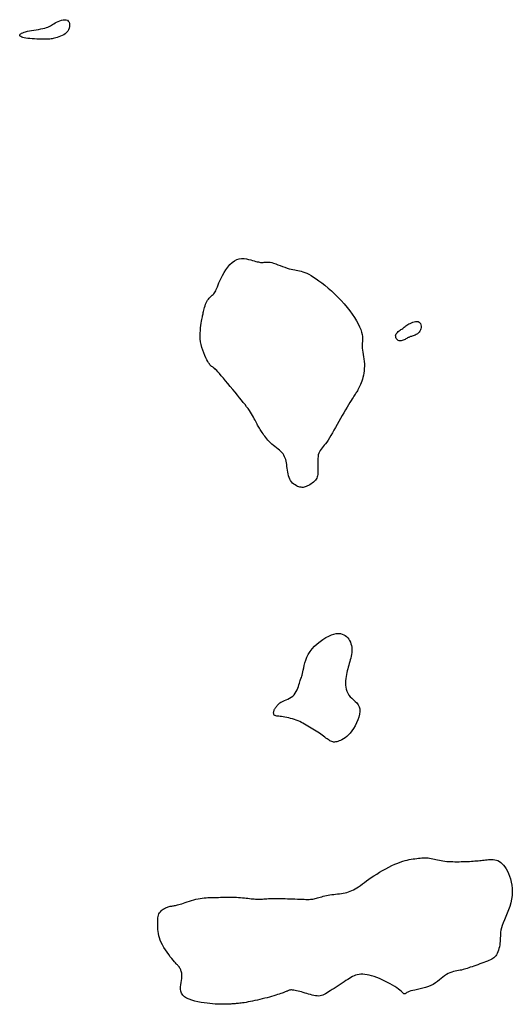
# Model space of a CAD drawing. Header units: millimetres. Extents: x 32690613 to 32693367, y 5343692 to 5344708.
# Tile 225 of 256: x 32692738 to 32692755, y 5343724 to 5343759. Entities that reach past the tile are written whole.
import ezdxf

# ---------------------------------------------------------------- set-up
doc = ezdxf.new("R2010")
doc.units = ezdxf.units.MM
doc.header["$LTSCALE"] = 20
doc.layers.add('02-DGM_HL_493.00', color=102, linetype='Continuous')

msp = doc.modelspace()

# ---------------------------------------------------------------- linework, layer by layer
at = {"layer": '02-DGM_HL_493.00', "elevation": 493, "flags": 128}
for points in [[(32692739.245, 5343758.488), (32692739.279, 5343758.46), (32692739.304, 5343758.421), (32692739.32, 5343758.374), (32692739.326, 5343758.321), (32692739.324, 5343758.264), (32692739.312, 5343758.207), (32692739.291, 5343758.151), (32692739.26, 5343758.1), (32692739.22, 5343758.054), (32692739.172, 5343758.014), (32692739.119, 5343757.98), (32692739.062, 5343757.951), (32692739.003, 5343757.926), (32692738.945, 5343757.905), (32692738.889, 5343757.888), (32692738.837, 5343757.873), (32692738.791, 5343757.86), (32692738.75, 5343757.85), (32692738.711, 5343757.841), (32692738.672, 5343757.834), (32692738.631, 5343757.829), (32692738.587, 5343757.826), (32692738.536, 5343757.823), (32692738.479, 5343757.822), (32692738.411, 5343757.821), (32692738.337, 5343757.822), (32692738.257, 5343757.823), (32692738.174, 5343757.826), (32692738.09, 5343757.83), (32692738.008, 5343757.836), (32692737.929, 5343757.843), (32692737.856, 5343757.851), (32692737.791, 5343757.861), (32692737.735, 5343757.872), (32692737.686, 5343757.884), (32692737.647, 5343757.898), (32692737.615, 5343757.913), (32692737.593, 5343757.928), (32692737.579, 5343757.945), (32692737.574, 5343757.962), (32692737.577, 5343757.979), (32692737.59, 5343757.997), (32692737.611, 5343758.015), (32692737.641, 5343758.033), (32692737.679, 5343758.05), (32692737.726, 5343758.067), (32692737.781, 5343758.084), (32692737.845, 5343758.099), (32692737.916, 5343758.114), (32692737.992, 5343758.128), (32692738.073, 5343758.141), (32692738.155, 5343758.155), (32692738.237, 5343758.169), (32692738.315, 5343758.183), (32692738.389, 5343758.198), (32692738.455, 5343758.214), (32692738.512, 5343758.232), (32692738.562, 5343758.251), (32692738.607, 5343758.271), (32692738.648, 5343758.293), (32692738.687, 5343758.316), (32692738.727, 5343758.34), (32692738.769, 5343758.366), (32692738.815, 5343758.392), (32692738.867, 5343758.419), (32692738.923, 5343758.446), (32692738.981, 5343758.469), (32692739.04, 5343758.489), (32692739.098, 5343758.502), (32692739.153, 5343758.508), (32692739.202, 5343758.504)], [(32692746.372, 5343743.64), (32692746.325, 5343743.685), (32692746.282, 5343743.732), (32692746.242, 5343743.779), (32692746.205, 5343743.826), (32692746.171, 5343743.873), (32692746.139, 5343743.918), (32692746.11, 5343743.962), (32692746.082, 5343744.004), (32692746.056, 5343744.043), (32692746.032, 5343744.081), (32692746.009, 5343744.117), (32692745.986, 5343744.153), (32692745.964, 5343744.189), (32692745.943, 5343744.226), (32692745.922, 5343744.264), (32692745.9, 5343744.304), (32692745.878, 5343744.347), (32692745.855, 5343744.393), (32692745.831, 5343744.441), (32692745.805, 5343744.492), (32692745.776, 5343744.545), (32692745.745, 5343744.601), (32692745.711, 5343744.659), (32692745.673, 5343744.718), (32692745.631, 5343744.781), (32692745.585, 5343744.845), (32692745.534, 5343744.913), (32692745.479, 5343744.985), (32692745.419, 5343745.061), (32692745.354, 5343745.142), (32692745.285, 5343745.228), (32692745.21, 5343745.32), (32692745.13, 5343745.418), (32692745.047, 5343745.52), (32692744.962, 5343745.624), (32692744.878, 5343745.726), (32692744.796, 5343745.825), (32692744.719, 5343745.918), (32692744.647, 5343746.002), (32692744.583, 5343746.075), (32692744.529, 5343746.135), (32692744.484, 5343746.182), (32692744.446, 5343746.22), (32692744.415, 5343746.249), (32692744.389, 5343746.27), (32692744.368, 5343746.287), (32692744.349, 5343746.299), (32692744.332, 5343746.309), (32692744.317, 5343746.319), (32692744.301, 5343746.33), (32692744.285, 5343746.344), (32692744.268, 5343746.361), (32692744.249, 5343746.384), (32692744.227, 5343746.415), (32692744.202, 5343746.454), (32692744.174, 5343746.503), (32692744.141, 5343746.564), (32692744.105, 5343746.635), (32692744.068, 5343746.715), (32692744.032, 5343746.803), (32692743.997, 5343746.896), (32692743.966, 5343746.994), (32692743.94, 5343747.095), (32692743.921, 5343747.197), (32692743.909, 5343747.3), (32692743.905, 5343747.401), (32692743.906, 5343747.5), (32692743.912, 5343747.595), (32692743.922, 5343747.685), (32692743.933, 5343747.769), (32692743.945, 5343747.846), (32692743.957, 5343747.914), (32692743.967, 5343747.972), (32692743.976, 5343748.022), (32692743.983, 5343748.066), (32692743.991, 5343748.105), (32692743.998, 5343748.142), (32692744.005, 5343748.179), (32692744.013, 5343748.217), (32692744.022, 5343748.257), (32692744.033, 5343748.303), (32692744.045, 5343748.352), (32692744.059, 5343748.403), (32692744.075, 5343748.456), (32692744.093, 5343748.509), (32692744.114, 5343748.561), (32692744.138, 5343748.61), (32692744.164, 5343748.655), (32692744.194, 5343748.695), (32692744.225, 5343748.731), (32692744.259, 5343748.764), (32692744.292, 5343748.795), (32692744.325, 5343748.825), (32692744.357, 5343748.854), (32692744.386, 5343748.883), (32692744.411, 5343748.914), (32692744.433, 5343748.948), (32692744.452, 5343748.985), (32692744.47, 5343749.027), (32692744.489, 5343749.074), (32692744.509, 5343749.128), (32692744.532, 5343749.189), (32692744.56, 5343749.259), (32692744.595, 5343749.339), (32692744.637, 5343749.428), (32692744.687, 5343749.525), (32692744.743, 5343749.625), (32692744.805, 5343749.724), (32692744.873, 5343749.819), (32692744.946, 5343749.906), (32692745.023, 5343749.98), (32692745.104, 5343750.04), (32692745.188, 5343750.08), (32692745.273, 5343750.105), (32692745.359, 5343750.115), (32692745.444, 5343750.114), (32692745.527, 5343750.104), (32692745.605, 5343750.089), (32692745.679, 5343750.07), (32692745.746, 5343750.051), (32692745.805, 5343750.034), (32692745.858, 5343750.019), (32692745.904, 5343750.006), (32692745.946, 5343749.996), (32692745.984, 5343749.988), (32692746.018, 5343749.983), (32692746.051, 5343749.981), (32692746.082, 5343749.981), (32692746.113, 5343749.983), (32692746.146, 5343749.987), (32692746.18, 5343749.991), (32692746.217, 5343749.994), (32692746.258, 5343749.995), (32692746.304, 5343749.992), (32692746.357, 5343749.985), (32692746.416, 5343749.973), (32692746.483, 5343749.954), (32692746.556, 5343749.93), (32692746.634, 5343749.902), (32692746.714, 5343749.871), (32692746.796, 5343749.841), (32692746.877, 5343749.811), (32692746.955, 5343749.784), (32692747.029, 5343749.76), (32692747.097, 5343749.742), (32692747.161, 5343749.728), (32692747.221, 5343749.717), (32692747.279, 5343749.708), (32692747.335, 5343749.698), (32692747.392, 5343749.687), (32692747.451, 5343749.673), (32692747.513, 5343749.654), (32692747.578, 5343749.63), (32692747.648, 5343749.6), (32692747.722, 5343749.563), (32692747.802, 5343749.52), (32692747.887, 5343749.468), (32692747.977, 5343749.408), (32692748.072, 5343749.34), (32692748.174, 5343749.263), (32692748.282, 5343749.177), (32692748.394, 5343749.082), (32692748.509, 5343748.98), (32692748.625, 5343748.871), (32692748.74, 5343748.758), (32692748.852, 5343748.642), (32692748.961, 5343748.522), (32692749.063, 5343748.401), (32692749.157, 5343748.28), (32692749.244, 5343748.16), (32692749.322, 5343748.042), (32692749.39, 5343747.928), (32692749.45, 5343747.818), (32692749.5, 5343747.715), (32692749.54, 5343747.619), (32692749.569, 5343747.531), (32692749.588, 5343747.454), (32692749.598, 5343747.384), (32692749.602, 5343747.321), (32692749.601, 5343747.262), (32692749.597, 5343747.205), (32692749.592, 5343747.149), (32692749.589, 5343747.092), (32692749.589, 5343747.032), (32692749.594, 5343746.967), (32692749.603, 5343746.898), (32692749.614, 5343746.825), (32692749.628, 5343746.748), (32692749.641, 5343746.67), (32692749.653, 5343746.589), (32692749.663, 5343746.506), (32692749.668, 5343746.423), (32692749.669, 5343746.34), (32692749.665, 5343746.257), (32692749.657, 5343746.176), (32692749.645, 5343746.096), (32692749.631, 5343746.019), (32692749.614, 5343745.944), (32692749.595, 5343745.874), (32692749.574, 5343745.808), (32692749.553, 5343745.747), (32692749.531, 5343745.691), (32692749.508, 5343745.64), (32692749.486, 5343745.593), (32692749.464, 5343745.549), (32692749.442, 5343745.51), (32692749.421, 5343745.473), (32692749.401, 5343745.44), (32692749.382, 5343745.409), (32692749.363, 5343745.379), (32692749.343, 5343745.348), (32692749.322, 5343745.315), (32692749.298, 5343745.278), (32692749.271, 5343745.236), (32692749.239, 5343745.185), (32692749.202, 5343745.126), (32692749.159, 5343745.057), (32692749.111, 5343744.979), (32692749.058, 5343744.892), (32692749.002, 5343744.8), (32692748.944, 5343744.702), (32692748.884, 5343744.6), (32692748.824, 5343744.497), (32692748.765, 5343744.392), (32692748.708, 5343744.288), (32692748.652, 5343744.186), (32692748.597, 5343744.086), (32692748.545, 5343743.991), (32692748.493, 5343743.9), (32692748.444, 5343743.816), (32692748.396, 5343743.739), (32692748.349, 5343743.67), (32692748.303, 5343743.61), (32692748.26, 5343743.557), (32692748.219, 5343743.51), (32692748.181, 5343743.466), (32692748.146, 5343743.423), (32692748.115, 5343743.379), (32692748.089, 5343743.332), (32692748.067, 5343743.281), (32692748.051, 5343743.222), (32692748.04, 5343743.159), (32692748.033, 5343743.091), (32692748.029, 5343743.021), (32692748.028, 5343742.949), (32692748.028, 5343742.879), (32692748.03, 5343742.81), (32692748.033, 5343742.746), (32692748.035, 5343742.686), (32692748.036, 5343742.63), (32692748.036, 5343742.579), (32692748.032, 5343742.532), (32692748.026, 5343742.488), (32692748.015, 5343742.446), (32692747.999, 5343742.406), (32692747.978, 5343742.368), (32692747.95, 5343742.331), (32692747.917, 5343742.296), (32692747.88, 5343742.262), (32692747.839, 5343742.23), (32692747.797, 5343742.2), (32692747.753, 5343742.173), (32692747.71, 5343742.149), (32692747.668, 5343742.128), (32692747.628, 5343742.11), (32692747.59, 5343742.096), (32692747.553, 5343742.086), (32692747.517, 5343742.079), (32692747.481, 5343742.077), (32692747.444, 5343742.08), (32692747.406, 5343742.086), (32692747.366, 5343742.098), (32692747.324, 5343742.115), (32692747.28, 5343742.136), (32692747.236, 5343742.162), (32692747.192, 5343742.194), (32692747.15, 5343742.23), (32692747.112, 5343742.272), (32692747.077, 5343742.319), (32692747.047, 5343742.37), (32692747.022, 5343742.427), (32692747.003, 5343742.488), (32692746.988, 5343742.552), (32692746.976, 5343742.618), (32692746.967, 5343742.685), (32692746.959, 5343742.752), (32692746.951, 5343742.817), (32692746.943, 5343742.881), (32692746.934, 5343742.942), (32692746.922, 5343742.999), (32692746.908, 5343743.054), (32692746.891, 5343743.107), (32692746.869, 5343743.157), (32692746.844, 5343743.205), (32692746.813, 5343743.252), (32692746.777, 5343743.297), (32692746.735, 5343743.341), (32692746.688, 5343743.384), (32692746.637, 5343743.426), (32692746.584, 5343743.468), (32692746.529, 5343743.51), (32692746.475, 5343743.552), (32692746.422, 5343743.595)], [(32692751.226, 5343747.819), (32692751.269, 5343747.841), (32692751.316, 5343747.862), (32692751.365, 5343747.881), (32692751.414, 5343747.895), (32692751.462, 5343747.905), (32692751.508, 5343747.908), (32692751.549, 5343747.903), (32692751.585, 5343747.888), (32692751.613, 5343747.864), (32692751.634, 5343747.83), (32692751.648, 5343747.791), (32692751.655, 5343747.746), (32692751.655, 5343747.699), (32692751.649, 5343747.652), (32692751.635, 5343747.607), (32692751.616, 5343747.565), (32692751.59, 5343747.529), (32692751.559, 5343747.498), (32692751.525, 5343747.472), (32692751.488, 5343747.449), (32692751.451, 5343747.431), (32692751.413, 5343747.416), (32692751.377, 5343747.403), (32692751.345, 5343747.392), (32692751.316, 5343747.382), (32692751.29, 5343747.374), (32692751.267, 5343747.365), (32692751.245, 5343747.357), (32692751.224, 5343747.348), (32692751.202, 5343747.338), (32692751.179, 5343747.326), (32692751.153, 5343747.313), (32692751.124, 5343747.297), (32692751.093, 5343747.279), (32692751.059, 5343747.262), (32692751.025, 5343747.246), (32692750.99, 5343747.234), (32692750.955, 5343747.225), (32692750.92, 5343747.222), (32692750.888, 5343747.226), (32692750.857, 5343747.237), (32692750.83, 5343747.256), (32692750.806, 5343747.28), (32692750.787, 5343747.309), (32692750.773, 5343747.34), (32692750.765, 5343747.373), (32692750.763, 5343747.407), (32692750.768, 5343747.439), (32692750.781, 5343747.47), (32692750.801, 5343747.498), (32692750.825, 5343747.525), (32692750.854, 5343747.55), (32692750.886, 5343747.574), (32692750.918, 5343747.598), (32692750.951, 5343747.62), (32692750.983, 5343747.642), (32692751.012, 5343747.664), (32692751.04, 5343747.686), (32692751.067, 5343747.708), (32692751.094, 5343747.73), (32692751.123, 5343747.752), (32692751.153, 5343747.774), (32692751.188, 5343747.796)], [(32692749.227, 5343733.521), (32692749.168, 5343733.447), (32692749.108, 5343733.382), (32692749.049, 5343733.328), (32692748.991, 5343733.283), (32692748.935, 5343733.245), (32692748.881, 5343733.215), (32692748.83, 5343733.19), (32692748.782, 5343733.17), (32692748.738, 5343733.155), (32692748.697, 5343733.144), (32692748.658, 5343733.136), (32692748.622, 5343733.133), (32692748.588, 5343733.133), (32692748.555, 5343733.138), (32692748.523, 5343733.147), (32692748.491, 5343733.159), (32692748.459, 5343733.175), (32692748.426, 5343733.195), (32692748.392, 5343733.218), (32692748.357, 5343733.244), (32692748.32, 5343733.273), (32692748.28, 5343733.303), (32692748.237, 5343733.336), (32692748.191, 5343733.37), (32692748.14, 5343733.405), (32692748.087, 5343733.441), (32692748.031, 5343733.477), (32692747.973, 5343733.514), (32692747.914, 5343733.551), (32692747.855, 5343733.588), (32692747.796, 5343733.625), (32692747.737, 5343733.66), (32692747.68, 5343733.695), (32692747.624, 5343733.729), (32692747.569, 5343733.761), (32692747.513, 5343733.792), (32692747.457, 5343733.822), (32692747.399, 5343733.85), (32692747.339, 5343733.877), (32692747.277, 5343733.901), (32692747.213, 5343733.924), (32692747.146, 5343733.944), (32692747.078, 5343733.963), (32692747.011, 5343733.98), (32692746.944, 5343733.994), (32692746.88, 5343734.007), (32692746.82, 5343734.017), (32692746.764, 5343734.026), (32692746.713, 5343734.032), (32692746.668, 5343734.037), (32692746.628, 5343734.041), (32692746.593, 5343734.046), (32692746.563, 5343734.052), (32692746.539, 5343734.059), (32692746.519, 5343734.069), (32692746.503, 5343734.082), (32692746.492, 5343734.099), (32692746.485, 5343734.119), (32692746.482, 5343734.142), (32692746.482, 5343734.167), (32692746.485, 5343734.192), (32692746.49, 5343734.217), (32692746.497, 5343734.241), (32692746.506, 5343734.264), (32692746.515, 5343734.285), (32692746.526, 5343734.303), (32692746.537, 5343734.32), (32692746.549, 5343734.336), (32692746.561, 5343734.351), (32692746.573, 5343734.366), (32692746.585, 5343734.381), (32692746.597, 5343734.397), (32692746.609, 5343734.413), (32692746.621, 5343734.431), (32692746.636, 5343734.449), (32692746.653, 5343734.468), (32692746.674, 5343734.488), (32692746.7, 5343734.508), (32692746.731, 5343734.529), (32692746.77, 5343734.55), (32692746.816, 5343734.571), (32692746.868, 5343734.593), (32692746.924, 5343734.617), (32692746.983, 5343734.644), (32692747.042, 5343734.674), (32692747.099, 5343734.708), (32692747.153, 5343734.748), (32692747.201, 5343734.793), (32692747.242, 5343734.845), (32692747.277, 5343734.902), (32692747.307, 5343734.962), (32692747.332, 5343735.023), (32692747.353, 5343735.085), (32692747.371, 5343735.144), (32692747.386, 5343735.2), (32692747.401, 5343735.25), (32692747.415, 5343735.294), (32692747.429, 5343735.333), (32692747.442, 5343735.369), (32692747.456, 5343735.405), (32692747.469, 5343735.443), (32692747.482, 5343735.486), (32692747.495, 5343735.535), (32692747.508, 5343735.593), (32692747.522, 5343735.661), (32692747.537, 5343735.739), (32692747.556, 5343735.824), (32692747.58, 5343735.916), (32692747.61, 5343736.012), (32692747.649, 5343736.111), (32692747.699, 5343736.211), (32692747.76, 5343736.309), (32692747.834, 5343736.406), (32692747.919, 5343736.499), (32692748.012, 5343736.586), (32692748.111, 5343736.667), (32692748.213, 5343736.74), (32692748.315, 5343736.804), (32692748.416, 5343736.857), (32692748.511, 5343736.899), (32692748.6, 5343736.927), (32692748.682, 5343736.943), (32692748.757, 5343736.948), (32692748.826, 5343736.942), (32692748.888, 5343736.927), (32692748.945, 5343736.904), (32692748.996, 5343736.873), (32692749.042, 5343736.836), (32692749.083, 5343736.793), (32692749.118, 5343736.746), (32692749.149, 5343736.695), (32692749.175, 5343736.64), (32692749.195, 5343736.582), (32692749.211, 5343736.522), (32692749.221, 5343736.461), (32692749.226, 5343736.398), (32692749.226, 5343736.336), (32692749.221, 5343736.273), (32692749.213, 5343736.21), (32692749.201, 5343736.147), (32692749.187, 5343736.084), (32692749.17, 5343736.021), (32692749.153, 5343735.958), (32692749.134, 5343735.895), (32692749.116, 5343735.831), (32692749.098, 5343735.768), (32692749.081, 5343735.703), (32692749.064, 5343735.638), (32692749.05, 5343735.572), (32692749.036, 5343735.504), (32692749.025, 5343735.434), (32692749.016, 5343735.362), (32692749.01, 5343735.287), (32692749.008, 5343735.212), (32692749.01, 5343735.135), (32692749.018, 5343735.059), (32692749.032, 5343734.985), (32692749.053, 5343734.914), (32692749.083, 5343734.846), (32692749.122, 5343734.782), (32692749.171, 5343734.724), (32692749.226, 5343734.669), (32692749.285, 5343734.615), (32692749.343, 5343734.561), (32692749.397, 5343734.505), (32692749.444, 5343734.443), (32692749.481, 5343734.374), (32692749.503, 5343734.297), (32692749.508, 5343734.209), (32692749.497, 5343734.112), (32692749.473, 5343734.011), (32692749.438, 5343733.907), (32692749.393, 5343733.803), (32692749.342, 5343733.702), (32692749.286, 5343733.607)], [(32692754.302, 5343725.66), (32692754.275, 5343725.62), (32692754.245, 5343725.585), (32692754.212, 5343725.555), (32692754.175, 5343725.528), (32692754.134, 5343725.504), (32692754.089, 5343725.482), (32692754.039, 5343725.459), (32692753.983, 5343725.437), (32692753.921, 5343725.413), (32692753.856, 5343725.388), (32692753.787, 5343725.363), (32692753.716, 5343725.337), (32692753.645, 5343725.311), (32692753.574, 5343725.286), (32692753.507, 5343725.261), (32692753.443, 5343725.239), (32692753.383, 5343725.218), (32692753.328, 5343725.198), (32692753.276, 5343725.181), (32692753.226, 5343725.164), (32692753.177, 5343725.15), (32692753.128, 5343725.136), (32692753.078, 5343725.124), (32692753.026, 5343725.113), (32692752.971, 5343725.102), (32692752.913, 5343725.092), (32692752.853, 5343725.08), (32692752.792, 5343725.066), (32692752.73, 5343725.049), (32692752.668, 5343725.027), (32692752.606, 5343725), (32692752.544, 5343724.966), (32692752.483, 5343724.925), (32692752.423, 5343724.878), (32692752.361, 5343724.827), (32692752.298, 5343724.774), (32692752.231, 5343724.72), (32692752.16, 5343724.668), (32692752.084, 5343724.619), (32692752.001, 5343724.576), (32692751.911, 5343724.539), (32692751.816, 5343724.507), (32692751.719, 5343724.481), (32692751.622, 5343724.459), (32692751.529, 5343724.439), (32692751.441, 5343724.421), (32692751.362, 5343724.404), (32692751.294, 5343724.387), (32692751.238, 5343724.368), (32692751.195, 5343724.349), (32692751.161, 5343724.331), (32692751.135, 5343724.314), (32692751.115, 5343724.3), (32692751.1, 5343724.29), (32692751.086, 5343724.284), (32692751.072, 5343724.284), (32692751.056, 5343724.291), (32692751.038, 5343724.304), (32692751.015, 5343724.323), (32692750.987, 5343724.347), (32692750.953, 5343724.377), (32692750.912, 5343724.411), (32692750.862, 5343724.45), (32692750.803, 5343724.493), (32692750.734, 5343724.539), (32692750.656, 5343724.587), (32692750.571, 5343724.636), (32692750.48, 5343724.686), (32692750.386, 5343724.734), (32692750.29, 5343724.78), (32692750.195, 5343724.823), (32692750.101, 5343724.861), (32692750.01, 5343724.894), (32692749.922, 5343724.921), (32692749.839, 5343724.942), (32692749.759, 5343724.958), (32692749.683, 5343724.968), (32692749.61, 5343724.973), (32692749.542, 5343724.972), (32692749.478, 5343724.966), (32692749.418, 5343724.955), (32692749.36, 5343724.939), (32692749.305, 5343724.918), (32692749.251, 5343724.892), (32692749.196, 5343724.863), (32692749.14, 5343724.829), (32692749.082, 5343724.792), (32692749.021, 5343724.752), (32692748.955, 5343724.71), (32692748.886, 5343724.664), (32692748.815, 5343724.618), (32692748.744, 5343724.571), (32692748.672, 5343724.524), (32692748.602, 5343724.479), (32692748.535, 5343724.435), (32692748.472, 5343724.393), (32692748.413, 5343724.355), (32692748.359, 5343724.321), (32692748.307, 5343724.29), (32692748.258, 5343724.264), (32692748.21, 5343724.243), (32692748.162, 5343724.226), (32692748.113, 5343724.215), (32692748.062, 5343724.21), (32692748.009, 5343724.211), (32692747.953, 5343724.217), (32692747.895, 5343724.228), (32692747.835, 5343724.242), (32692747.774, 5343724.259), (32692747.711, 5343724.277), (32692747.648, 5343724.296), (32692747.585, 5343724.316), (32692747.522, 5343724.334), (32692747.46, 5343724.352), (32692747.399, 5343724.368), (32692747.341, 5343724.382), (32692747.286, 5343724.394), (32692747.235, 5343724.405), (32692747.189, 5343724.413), (32692747.149, 5343724.419), (32692747.115, 5343724.422), (32692747.086, 5343724.422), (32692747.062, 5343724.42), (32692747.041, 5343724.416), (32692747.022, 5343724.41), (32692747.004, 5343724.403), (32692746.985, 5343724.395), (32692746.966, 5343724.385), (32692746.944, 5343724.375), (32692746.92, 5343724.364), (32692746.892, 5343724.353), (32692746.86, 5343724.34), (32692746.823, 5343724.326), (32692746.782, 5343724.311), (32692746.735, 5343724.295), (32692746.682, 5343724.277), (32692746.623, 5343724.258), (32692746.558, 5343724.238), (32692746.487, 5343724.217), (32692746.413, 5343724.195), (32692746.334, 5343724.173), (32692746.253, 5343724.151), (32692746.169, 5343724.129), (32692746.084, 5343724.108), (32692745.998, 5343724.087), (32692745.913, 5343724.067), (32692745.828, 5343724.048), (32692745.746, 5343724.03), (32692745.666, 5343724.014), (32692745.59, 5343724), (32692745.519, 5343723.987), (32692745.454, 5343723.976), (32692745.395, 5343723.967), (32692745.342, 5343723.96), (32692745.293, 5343723.954), (32692745.249, 5343723.95), (32692745.208, 5343723.947), (32692745.169, 5343723.944), (32692745.131, 5343723.941), (32692745.094, 5343723.938), (32692745.057, 5343723.935), (32692745.019, 5343723.932), (32692744.979, 5343723.929), (32692744.936, 5343723.926), (32692744.89, 5343723.923), (32692744.841, 5343723.921), (32692744.786, 5343723.92), (32692744.727, 5343723.919), (32692744.661, 5343723.919), (32692744.59, 5343723.921), (32692744.513, 5343723.924), (32692744.43, 5343723.929), (32692744.341, 5343723.935), (32692744.248, 5343723.944), (32692744.149, 5343723.955), (32692744.045, 5343723.969), (32692743.936, 5343723.985), (32692743.826, 5343724.006), (32692743.717, 5343724.03), (32692743.612, 5343724.059), (32692743.514, 5343724.094), (32692743.426, 5343724.136), (32692743.352, 5343724.184), (32692743.293, 5343724.241), (32692743.253, 5343724.305), (32692743.229, 5343724.377), (32692743.218, 5343724.452), (32692743.218, 5343724.53), (32692743.224, 5343724.608), (32692743.235, 5343724.684), (32692743.247, 5343724.757), (32692743.257, 5343724.823), (32692743.262, 5343724.882), (32692743.264, 5343724.934), (32692743.261, 5343724.979), (32692743.256, 5343725.018), (32692743.249, 5343725.053), (32692743.241, 5343725.083), (32692743.231, 5343725.109), (32692743.221, 5343725.132), (32692743.212, 5343725.153), (32692743.203, 5343725.173), (32692743.194, 5343725.19), (32692743.185, 5343725.206), (32692743.176, 5343725.221), (32692743.167, 5343725.235), (32692743.157, 5343725.248), (32692743.147, 5343725.26), (32692743.135, 5343725.272), (32692743.122, 5343725.285), (32692743.106, 5343725.301), (32692743.087, 5343725.32), (32692743.064, 5343725.345), (32692743.036, 5343725.376), (32692743.001, 5343725.415), (32692742.96, 5343725.464), (32692742.912, 5343725.523), (32692742.858, 5343725.591), (32692742.801, 5343725.666), (32692742.742, 5343725.747), (32692742.684, 5343725.832), (32692742.629, 5343725.919), (32692742.579, 5343726.006), (32692742.536, 5343726.091), (32692742.501, 5343726.174), (32692742.474, 5343726.254), (32692742.455, 5343726.33), (32692742.44, 5343726.404), (32692742.431, 5343726.475), (32692742.424, 5343726.543), (32692742.421, 5343726.609), (32692742.418, 5343726.673), (32692742.416, 5343726.734), (32692742.414, 5343726.793), (32692742.414, 5343726.85), (32692742.416, 5343726.904), (32692742.421, 5343726.955), (32692742.429, 5343727.004), (32692742.442, 5343727.05), (32692742.46, 5343727.093), (32692742.483, 5343727.133), (32692742.51, 5343727.17), (32692742.541, 5343727.203), (32692742.575, 5343727.234), (32692742.611, 5343727.261), (32692742.648, 5343727.285), (32692742.685, 5343727.306), (32692742.721, 5343727.323), (32692742.755, 5343727.336), (32692742.788, 5343727.347), (32692742.819, 5343727.355), (32692742.85, 5343727.362), (32692742.881, 5343727.367), (32692742.911, 5343727.371), (32692742.942, 5343727.375), (32692742.973, 5343727.38), (32692743.005, 5343727.386), (32692743.039, 5343727.393), (32692743.075, 5343727.401), (32692743.114, 5343727.411), (32692743.157, 5343727.423), (32692743.205, 5343727.437), (32692743.257, 5343727.453), (32692743.316, 5343727.472), (32692743.381, 5343727.493), (32692743.451, 5343727.515), (32692743.525, 5343727.539), (32692743.602, 5343727.563), (32692743.68, 5343727.586), (32692743.758, 5343727.607), (32692743.835, 5343727.626), (32692743.909, 5343727.641), (32692743.98, 5343727.652), (32692744.048, 5343727.66), (32692744.113, 5343727.665), (32692744.176, 5343727.668), (32692744.237, 5343727.669), (32692744.298, 5343727.67), (32692744.36, 5343727.67), (32692744.422, 5343727.67), (32692744.485, 5343727.672), (32692744.549, 5343727.674), (32692744.615, 5343727.677), (32692744.682, 5343727.68), (32692744.75, 5343727.683), (32692744.819, 5343727.685), (32692744.89, 5343727.686), (32692744.961, 5343727.687), (32692745.033, 5343727.685), (32692745.105, 5343727.683), (32692745.178, 5343727.679), (32692745.249, 5343727.674), (32692745.32, 5343727.668), (32692745.389, 5343727.662), (32692745.456, 5343727.656), (32692745.52, 5343727.649), (32692745.581, 5343727.643), (32692745.64, 5343727.636), (32692745.696, 5343727.63), (32692745.75, 5343727.625), (32692745.802, 5343727.62), (32692745.852, 5343727.617), (32692745.901, 5343727.614), (32692745.949, 5343727.613), (32692745.997, 5343727.614), (32692746.044, 5343727.615), (32692746.092, 5343727.618), (32692746.142, 5343727.621), (32692746.193, 5343727.624), (32692746.247, 5343727.628), (32692746.303, 5343727.631), (32692746.364, 5343727.634), (32692746.428, 5343727.636), (32692746.497, 5343727.637), (32692746.569, 5343727.638), (32692746.644, 5343727.637), (32692746.723, 5343727.637), (32692746.804, 5343727.635), (32692746.887, 5343727.633), (32692746.972, 5343727.63), (32692747.059, 5343727.627), (32692747.146, 5343727.624), (32692747.232, 5343727.62), (32692747.317, 5343727.616), (32692747.399, 5343727.613), (32692747.476, 5343727.61), (32692747.549, 5343727.608), (32692747.615, 5343727.606), (32692747.674, 5343727.606), (32692747.727, 5343727.606), (32692747.774, 5343727.608), (32692747.818, 5343727.612), (32692747.86, 5343727.617), (32692747.9, 5343727.623), (32692747.94, 5343727.631), (32692747.981, 5343727.642), (32692748.025, 5343727.654), (32692748.07, 5343727.668), (32692748.118, 5343727.682), (32692748.169, 5343727.697), (32692748.222, 5343727.713), (32692748.277, 5343727.727), (32692748.335, 5343727.741), (32692748.396, 5343727.753), (32692748.459, 5343727.763), (32692748.525, 5343727.772), (32692748.592, 5343727.779), (32692748.659, 5343727.787), (32692748.727, 5343727.794), (32692748.794, 5343727.802), (32692748.861, 5343727.811), (32692748.925, 5343727.821), (32692748.987, 5343727.834), (32692749.048, 5343727.849), (32692749.107, 5343727.867), (32692749.165, 5343727.888), (32692749.223, 5343727.913), (32692749.282, 5343727.941), (32692749.34, 5343727.973), (32692749.401, 5343728.01), (32692749.463, 5343728.051), (32692749.527, 5343728.096), (32692749.595, 5343728.146), (32692749.666, 5343728.198), (32692749.741, 5343728.253), (32692749.821, 5343728.311), (32692749.907, 5343728.371), (32692749.999, 5343728.433), (32692750.098, 5343728.496), (32692750.201, 5343728.559), (32692750.308, 5343728.621), (32692750.417, 5343728.681), (32692750.526, 5343728.738), (32692750.633, 5343728.792), (32692750.737, 5343728.84), (32692750.835, 5343728.882), (32692750.928, 5343728.917), (32692751.014, 5343728.945), (32692751.096, 5343728.968), (32692751.172, 5343728.987), (32692751.244, 5343729.002), (32692751.312, 5343729.014), (32692751.378, 5343729.024), (32692751.441, 5343729.033), (32692751.502, 5343729.042), (32692751.562, 5343729.049), (32692751.621, 5343729.056), (32692751.678, 5343729.062), (32692751.735, 5343729.065), (32692751.79, 5343729.067), (32692751.846, 5343729.065), (32692751.901, 5343729.061), (32692751.955, 5343729.054), (32692752.01, 5343729.044), (32692752.066, 5343729.032), (32692752.122, 5343729.018), (32692752.179, 5343729.004), (32692752.238, 5343728.99), (32692752.298, 5343728.977), (32692752.36, 5343728.965), (32692752.424, 5343728.955), (32692752.49, 5343728.947), (32692752.558, 5343728.941), (32692752.627, 5343728.936), (32692752.698, 5343728.932), (32692752.77, 5343728.93), (32692752.843, 5343728.929), (32692752.917, 5343728.929), (32692752.991, 5343728.929), (32692753.066, 5343728.93), (32692753.14, 5343728.932), (32692753.213, 5343728.935), (32692753.285, 5343728.938), (32692753.354, 5343728.941), (32692753.422, 5343728.945), (32692753.486, 5343728.949), (32692753.546, 5343728.954), (32692753.604, 5343728.959), (32692753.659, 5343728.964), (32692753.713, 5343728.969), (32692753.765, 5343728.975), (32692753.816, 5343728.981), (32692753.867, 5343728.987), (32692753.919, 5343728.994), (32692753.972, 5343729), (32692754.025, 5343729.005), (32692754.08, 5343729.009), (32692754.134, 5343729.01), (32692754.189, 5343729.007), (32692754.243, 5343728.999), (32692754.297, 5343728.986), (32692754.351, 5343728.965), (32692754.403, 5343728.937), (32692754.455, 5343728.902), (32692754.505, 5343728.858), (32692754.553, 5343728.806), (32692754.6, 5343728.746), (32692754.644, 5343728.678), (32692754.686, 5343728.601), (32692754.725, 5343728.516), (32692754.761, 5343728.423), (32692754.792, 5343728.321), (32692754.819, 5343728.213), (32692754.839, 5343728.1), (32692754.852, 5343727.982), (32692754.856, 5343727.86), (32692754.851, 5343727.736), (32692754.834, 5343727.611), (32692754.807, 5343727.485), (32692754.77, 5343727.359), (32692754.726, 5343727.236), (32692754.679, 5343727.116), (32692754.63, 5343727), (32692754.583, 5343726.889), (32692754.541, 5343726.786), (32692754.505, 5343726.69), (32692754.479, 5343726.603), (32692754.46, 5343726.523), (32692754.448, 5343726.45), (32692754.441, 5343726.381), (32692754.438, 5343726.317), (32692754.435, 5343726.254), (32692754.434, 5343726.193), (32692754.43, 5343726.131), (32692754.424, 5343726.067), (32692754.415, 5343726.003), (32692754.403, 5343725.939), (32692754.388, 5343725.876), (32692754.37, 5343725.816), (32692754.35, 5343725.759), (32692754.327, 5343725.707)]]:
    msp.add_lwpolyline(points, close=True, dxfattribs=at)

doc.saveas('drawing.dxf')
